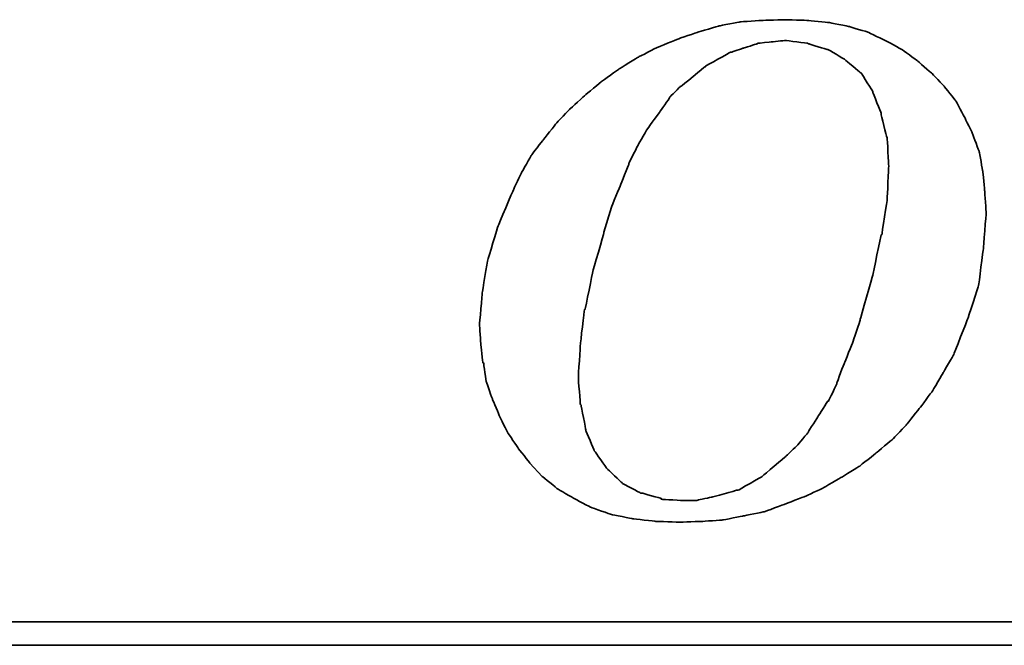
# Model space of a CAD drawing. Header units: millimetres. Extents: x -51 to 291, y -54 to 83.
# Tile 32 of 99: x 98.91 to 101.59, y 1.77 to 3.47. Entities that reach past the tile are written whole.
import ezdxf

# ---------------------------------------------------------------- set-up
doc = ezdxf.new("R2010")
doc.units = ezdxf.units.MM
doc.layers.add('DIM', color=4, linetype='Continuous')
doc.layers.add('layer 1', color=7, linetype='Continuous')

# ---------------------------------------------------------------- blocks, each defined once
blk = doc.blocks.new('TBI MOTION logo(完整正式版)')
at = {"layer": 'layer 1', "color": 22, "lineweight": 35}
for points, knots in [([(-11.34375, -6.98375), (-11.34375, -6.98375), (-10.91375, -7.43875), (-10.91375, -7.43875), (-10.91375, -7.43875), (-10.91375, -7.43875), (-10.38625, -7.87125), (-10.38625, -7.87125), (-10.38625, -7.87125), (-10.38625, -7.87125), (-9.81125, -8.20375), (-9.81125, -8.20375), (-9.81125, -8.20375), (-9.81125, -8.20375), (-9.21125, -8.51875), (-9.21125, -8.51875), (-9.21125, -8.51875), (-9.21125, -8.51875), (-8.51625, -8.75875), (-8.51625, -8.75875), (-8.51625, -8.75875), (-8.51625, -8.75875), (-7.77125, -8.90375), (-7.77125, -8.90375), (-7.77125, -8.90375), (-7.77125, -8.90375), (-6.97875, -8.99875), (-6.97875, -8.99875), (-6.97875, -8.99875), (-6.97875, -8.99875), (-6.14125, -9.02375), (-6.14125, -9.02375), (-6.14125, -9.02375), (-6.14125, -9.02375), (-5.37125, -8.99875), (-5.37125, -8.99875), (-5.37125, -8.99875), (-5.37125, -8.99875), (-4.65375, -8.94875), (-4.65375, -8.94875), (-4.65375, -8.94875), (-4.65375, -8.94875), (-3.93375, -8.80625), (-3.93375, -8.80625), (-3.93375, -8.80625), (-3.93375, -8.80625), (-3.21375, -8.66375), (-3.21375, -8.66375), (-3.21375, -8.66375), (-3.21375, -8.66375), (-2.49375, -8.39875), (-2.49375, -8.39875), (-2.49375, -8.39875), (-2.49375, -8.39875), (-1.79875, -8.13375), (-1.79875, -8.13375), (-1.79875, -8.13375), (-1.79875, -8.13375), (-1.17375, -7.84375), (-1.17375, -7.84375), (-1.17375, -7.84375), (-1.17375, -7.84375), (-0.52375, -7.46375), (-0.52375, -7.46375), (-0.52375, -7.46375), (-0.52375, -7.46375), (0.10124, -7.07875), (0.10124, -7.07875), (0.10124, -7.07875), (0.10124, -7.07875), (0.67625, -6.62375), (0.67625, -6.62375), (0.67625, -6.62375), (0.67625, -6.62375), (1.24874, -6.14375), (1.24874, -6.14375), (1.24874, -6.14375), (1.24874, -6.14375), (1.72874, -5.64125), (1.72874, -5.64125), (1.72874, -5.64125), (1.72874, -5.64125), (2.18624, -5.06375), (2.18624, -5.06375), (2.18624, -5.06375), (2.18624, -5.06375), (2.61625, -4.48874), (2.61625, -4.48874), (2.61625, -4.48874), (2.61625, -4.48874), (3.00125, -3.83874), (3.00125, -3.83874), (3.00125, -3.83874), (3.00125, -3.83874), (3.36124, -3.21374), (3.36124, -3.21374), (3.36124, -3.21374), (3.36124, -3.21374), (3.84374, -1.99125), (3.84374, -1.99125), (3.84374, -1.99125), (3.84374, -1.99125), (4.22625, -0.81875), (4.22625, -0.81875), (4.22625, -0.81875), (4.22625, -0.81875), (4.39125, 0.45624), (4.39125, 0.45624), (4.39125, 0.45624), (4.39125, 0.45624), (4.48874, 1.70124), (4.48874, 1.70124), (4.48874, 1.70124), (4.48874, 1.70124), (4.43874, 2.44625), (4.43874, 2.44625), (4.43874, 2.44625), (4.43874, 2.44625), (4.36874, 3.14125), (4.36874, 3.14125), (4.36874, 3.14125), (4.36874, 3.14125), (4.25125, 3.81125), (4.25125, 3.81125), (4.25125, 3.81125), (4.25125, 3.81125), (4.03124, 4.41125), (4.03124, 4.41125), (4.03124, 4.41125), (4.03124, 4.41125), (3.74374, 5.01125), (3.74374, 5.01125), (3.74374, 5.01125), (3.74374, 5.01125), (3.43124, 5.58875), (3.43124, 5.58875), (3.43124, 5.58875), (3.43124, 5.58875), (3.02625, 6.09125), (3.02625, 6.09125), (3.02625, 6.09125), (3.02625, 6.09125), (2.59374, 6.54875), (2.59374, 6.54875), (2.59374, 6.54875), (2.59374, 6.54875), (2.09124, 6.98125), (2.09124, 6.98125), (2.09124, 6.98125), (2.09124, 6.98125), (1.56124, 7.36625), (1.56124, 7.36625), (1.56124, 7.36625), (1.56124, 7.36625), (0.98624, 7.67625), (0.98624, 7.67625), (0.98624, 7.67625), (0.98624, 7.67625), (0.38624, 7.96375), (0.38624, 7.96375), (0.38624, 7.96375), (0.38624, 7.96375), (-0.25875, 8.15625), (-0.25875, 8.15625), (-0.25875, 8.15625), (-0.25875, 8.15625), (-0.98125, 8.30125), (-0.98125, 8.30125), (-0.98125, 8.30125), (-0.98125, 8.30125), (-1.70124, 8.37125), (-1.70124, 8.37125), (-1.70124, 8.37125), (-1.70124, 8.37125), (-2.49375, 8.39624), (-2.49375, 8.39624), (-2.49375, 8.39624), (-2.49375, 8.39624), (-3.28625, 8.37125), (-3.28625, 8.37125), (-3.28625, 8.37125), (-3.28625, 8.37125), (-4.05125, 8.32125), (-4.05125, 8.32125), (-4.05125, 8.32125), (-4.05125, 8.32125), (-4.77375, 8.18125), (-4.77375, 8.18125), (-4.77375, 8.18125), (-4.77375, 8.18125), (-5.51625, 7.96375), (-5.51625, 7.96375), (-5.51625, 7.96375), (-5.51625, 7.96375), (-6.21125, 7.72625), (-6.21125, 7.72625), (-6.21125, 7.72625), (-6.21125, 7.72625), (-6.92875, 7.43625), (-6.92875, 7.43625), (-6.92875, 7.43625), (-6.92875, 7.43625), (-7.57875, 7.10125), (-7.57875, 7.10125), (-7.57875, 7.10125), (-7.57875, 7.10125), (-8.24875, 6.69125), (-8.24875, 6.69125), (-8.24875, 6.69125), (-8.24875, 6.69125), (-8.84875, 6.26125), (-8.84875, 6.26125), (-8.84875, 6.26125), (-8.84875, 6.26125), (-9.42625, 5.78125), (-9.42625, 5.78125), (-9.42625, 5.78125), (-9.42625, 5.78125), (-9.95375, 5.30125), (-9.95375, 5.30125), (-9.95375, 5.30125), (-9.95375, 5.30125), (-10.43375, 4.79624), (-10.43375, 4.79624), (-10.43375, 4.79624), (-10.43375, 4.79624), (-10.88875, 4.22125), (-10.88875, 4.22125), (-10.88875, 4.22125), (-10.88875, 4.22125), (-11.29875, 3.69375), (-11.29875, 3.69375), (-11.29875, 3.69375), (-11.29875, 3.69375), (-11.63375, 3.09125), (-11.63375, 3.09125), (-11.63375, 3.09125), (-11.63375, 3.09125), (-11.91875, 2.49625), (-11.91875, 2.49625), (-11.91875, 2.49625), (-11.91875, 2.49625), (-12.44875, 1.24625), (-12.44875, 1.24625), (-12.44875, 1.24625), (-12.44875, 1.24625), (-12.80875, 0.06874), (-12.80875, 0.06874), (-12.80875, 0.06874), (-12.80875, 0.06874), (-12.99875, -1.07875), (-12.99875, -1.07875), (-12.99875, -1.07875), (-12.99875, -1.07875), (-13.09375, -2.18375), (-13.09375, -2.18375), (-13.09375, -2.18375), (-13.09375, -2.18375), (-13.04875, -2.85375), (-13.04875, -2.85375), (-13.04875, -2.85375), (-13.04875, -2.85375), (-12.97375, -3.50375), (-12.97375, -3.50375), (-12.97375, -3.50375), (-12.97375, -3.50375), (-12.95375, -3.50375), (-12.95375, -3.50375), (-12.95375, -3.50375), (-12.95375, -3.50375), (-12.85375, -4.17375), (-12.85375, -4.17375), (-12.85375, -4.17375), (-12.85375, -4.17375), (-12.63875, -4.77624), (-12.63875, -4.77624), (-12.63875, -4.77624), (-12.63875, -4.77624), (-12.39875, -5.35125), (-12.39875, -5.35125), (-12.39875, -5.35125), (-12.39875, -5.35125), (-12.11375, -5.92875), (-12.11375, -5.92875), (-12.11375, -5.92875), (-12.11375, -5.92875), (-11.75375, -6.45375), (-11.75375, -6.45375), (-11.75375, -6.45375), (-11.75375, -6.45375), (-11.34375, -6.98375), (-11.34375, -6.98375)], [0, 0, 0, 0, 0.01369863, 0.01369863, 0.01369863, 0.01369864, 0.02739726, 0.02739726, 0.02739726, 0.02739727, 0.04109589, 0.04109589, 0.04109589, 0.0410959, 0.05479452, 0.05479452, 0.05479452, 0.05479453, 0.06849315, 0.06849315, 0.06849315, 0.06849316, 0.08219178, 0.08219178, 0.08219178, 0.08219179, 0.09589041, 0.09589041, 0.09589041, 0.09589042, 0.10958904, 0.10958904, 0.10958904, 0.10958905, 0.12328767, 0.12328767, 0.12328767, 0.12328768, 0.1369863, 0.1369863, 0.1369863, 0.13698631, 0.15068493, 0.15068493, 0.15068493, 0.15068494, 0.16438356, 0.16438356, 0.16438356, 0.16438357, 0.17808219, 0.17808219, 0.17808219, 0.1780822, 0.19178082, 0.19178082, 0.19178082, 0.19178083, 0.20547945, 0.20547945, 0.20547945, 0.20547946, 0.21917808, 0.21917808, 0.21917808, 0.21917809, 0.23287671, 0.23287671, 0.23287671, 0.23287672, 0.24657534, 0.24657534, 0.24657534, 0.24657535, 0.26027397, 0.26027397, 0.26027397, 0.26027398, 0.2739726, 0.2739726, 0.2739726, 0.27397261, 0.28767123, 0.28767123, 0.28767123, 0.28767124, 0.30136986, 0.30136986, 0.30136986, 0.30136987, 0.31506849, 0.31506849, 0.31506849, 0.3150685, 0.32876712, 0.32876712, 0.32876712, 0.32876713, 0.34246575, 0.34246575, 0.34246575, 0.34246576, 0.35616438, 0.35616438, 0.35616438, 0.35616439, 0.36986301, 0.36986301, 0.36986301, 0.36986302, 0.38356164, 0.38356164, 0.38356164, 0.38356165, 0.39726027, 0.39726027, 0.39726027, 0.39726028, 0.4109589, 0.4109589, 0.4109589, 0.41095891, 0.42465753, 0.42465753, 0.42465753, 0.42465754, 0.43835616, 0.43835616, 0.43835616, 0.43835617, 0.45205479, 0.45205479, 0.45205479, 0.4520548, 0.46575342, 0.46575342, 0.46575342, 0.46575343, 0.47945205, 0.47945205, 0.47945205, 0.47945206, 0.49315068, 0.49315068, 0.49315068, 0.49315069, 0.50684932, 0.50684932, 0.50684932, 0.50684933, 0.52054795, 0.52054795, 0.52054795, 0.52054796, 0.53424658, 0.53424658, 0.53424658, 0.53424659, 0.54794521, 0.54794521, 0.54794521, 0.54794522, 0.56164384, 0.56164384, 0.56164384, 0.56164385, 0.57534247, 0.57534247, 0.57534247, 0.57534248, 0.5890411, 0.5890411, 0.5890411, 0.58904111, 0.60273973, 0.60273973, 0.60273973, 0.60273974, 0.61643836, 0.61643836, 0.61643836, 0.61643837, 0.63013699, 0.63013699, 0.63013699, 0.630137, 0.64383562, 0.64383562, 0.64383562, 0.64383563, 0.65753425, 0.65753425, 0.65753425, 0.65753426, 0.67123288, 0.67123288, 0.67123288, 0.67123289, 0.68493151, 0.68493151, 0.68493151, 0.68493152, 0.69863014, 0.69863014, 0.69863014, 0.69863015, 0.71232877, 0.71232877, 0.71232877, 0.71232878, 0.7260274, 0.7260274, 0.7260274, 0.72602741, 0.73972603, 0.73972603, 0.73972603, 0.73972604, 0.75342466, 0.75342466, 0.75342466, 0.75342467, 0.76712329, 0.76712329, 0.76712329, 0.7671233, 0.78082192, 0.78082192, 0.78082192, 0.78082193, 0.79452055, 0.79452055, 0.79452055, 0.79452056, 0.80821918, 0.80821918, 0.80821918, 0.80821919, 0.82191781, 0.82191781, 0.82191781, 0.82191782, 0.83561644, 0.83561644, 0.83561644, 0.83561645, 0.84931507, 0.84931507, 0.84931507, 0.84931508, 0.8630137, 0.8630137, 0.8630137, 0.86301371, 0.87671233, 0.87671233, 0.87671233, 0.87671234, 0.89041096, 0.89041096, 0.89041096, 0.89041097, 0.90410959, 0.90410959, 0.90410959, 0.9041096, 0.91780822, 0.91780822, 0.91780822, 0.91780823, 0.93150685, 0.93150685, 0.93150685, 0.93150686, 0.94520548, 0.94520548, 0.94520548, 0.94520549, 0.95890411, 0.95890411, 0.95890411, 0.95890412, 0.97260274, 0.97260274, 0.97260274, 0.97260275, 0.98630137, 0.98630137, 0.98630137, 0.98630138, 1, 1, 1, 1]), ([(-8.77875, 1.03124), (-8.77875, 1.03124), (-8.51625, 1.89625), (-8.51625, 1.89625), (-8.51625, 1.89625), (-8.51625, 1.89625), (-8.20375, 2.66375), (-8.20375, 2.66375), (-8.20375, 2.66375), (-8.20375, 2.66375), (-7.91625, 3.38125), (-7.91625, 3.38125), (-7.91625, 3.38125), (-7.91625, 3.38125), (-7.91625, 3.40624), (-7.91625, 3.40624), (-7.91625, 3.40624), (-7.91625, 3.40624), (-7.57875, 4.07624), (-7.57875, 4.07624), (-7.57875, 4.07624), (-7.57875, 4.07624), (-7.24375, 4.65125), (-7.24375, 4.65125), (-7.24375, 4.65125), (-7.24375, 4.65125), (-7.21875, 4.65125), (-7.21875, 4.65125), (-7.21875, 4.65125), (-7.21875, 4.65125), (-7.21875, 4.67624), (-7.21875, 4.67624), (-7.21875, 4.67624), (-7.21875, 4.67624), (-6.83625, 5.20375), (-6.83625, 5.20375), (-6.83625, 5.20375), (-6.83625, 5.20375), (-6.49875, 5.68625), (-6.49875, 5.68625), (-6.49875, 5.68625), (-6.49875, 5.68625), (-6.49875, 5.70625), (-6.49875, 5.70625), (-6.49875, 5.70625), (-6.49875, 5.70625), (-6.11625, 6.09125), (-6.11625, 6.09125), (-6.11625, 6.09125), (-6.11625, 6.09125), (-6.09125, 6.09125), (-6.09125, 6.09125), (-6.09125, 6.09125), (-6.09125, 6.09125), (-5.27375, 6.76625), (-5.27375, 6.76625), (-5.27375, 6.76625), (-5.27375, 6.76625), (-5.24875, 6.76625), (-5.24875, 6.76625), (-5.24875, 6.76625), (-5.24875, 6.76625), (-5.24875, 6.78625), (-5.24875, 6.78625), (-5.24875, 6.78625), (-5.24875, 6.78625), (-4.38875, 7.26624), (-4.38875, 7.26624), (-4.38875, 7.26624), (-4.38875, 7.26624), (-4.36125, 7.26624), (-4.36125, 7.26624), (-4.36125, 7.26624), (-4.36125, 7.26624), (-3.93375, 7.41125), (-3.93375, 7.41125), (-3.93375, 7.41125), (-3.93375, 7.41125), (-3.47375, 7.55625), (-3.47375, 7.55625), (-3.47375, 7.55625), (-3.47375, 7.55625), (-3.45375, 7.55625), (-3.45375, 7.55625), (-3.45375, 7.55625), (-3.45375, 7.55625), (-3.42875, 7.58124), (-3.42875, 7.58124), (-3.42875, 7.58124), (-3.42875, 7.58124), (-2.97375, 7.62625), (-2.97375, 7.62625), (-2.97375, 7.62625), (-2.97375, 7.62625), (-2.49375, 7.67625), (-2.49375, 7.67625), (-2.49375, 7.67625), (-2.49375, 7.67625), (-2.46875, 7.67625), (-2.46875, 7.67625), (-2.46875, 7.67625), (-2.46875, 7.67625), (-1.70124, 7.58124), (-1.70124, 7.58124), (-1.70124, 7.58124), (-1.70124, 7.58124), (-1.67875, 7.55625), (-1.67875, 7.55625), (-1.67875, 7.55625), (-1.67875, 7.55625), (-1.65375, 7.55625), (-1.65375, 7.55625), (-1.65375, 7.55625), (-1.65375, 7.55625), (-1.03125, 7.36625), (-1.03125, 7.36625), (-1.03125, 7.36625), (-1.03125, 7.36625), (-1.00625, 7.36625), (-1.00625, 7.36625), (-1.00625, 7.36625), (-1.00625, 7.36625), (-0.43124, 7.02624), (-0.43124, 7.02624), (-0.43124, 7.02624), (-0.43124, 7.02624), (-0.40625, 7.00624), (-0.40625, 7.00624), (-0.40625, 7.00624), (-0.40625, 7.00624), (0.12124, 6.57124), (0.12124, 6.57124), (0.12124, 6.57124), (0.12124, 6.57124), (0.14624, 6.54875), (0.14624, 6.54875), (0.14624, 6.54875), (0.14624, 6.54875), (0.17124, 6.52375), (0.17124, 6.52375), (0.17124, 6.52375), (0.17124, 6.52375), (0.55625, 5.89875), (0.55625, 5.89875), (0.55625, 5.89875), (0.55625, 5.89875), (0.55625, 5.87625), (0.55625, 5.87625), (0.55625, 5.87625), (0.55625, 5.87625), (0.84124, 5.15625), (0.84124, 5.15625), (0.84124, 5.15625), (0.84124, 5.15625), (0.84124, 5.13125), (0.84124, 5.13125), (0.84124, 5.13125), (0.84124, 5.13125), (1.03624, 4.31875), (1.03624, 4.31875), (1.03624, 4.31875), (1.03624, 4.31875), (1.05624, 4.31875), (1.05624, 4.31875), (1.05624, 4.31875), (1.05624, 4.31875), (1.05624, 4.29125), (1.05624, 4.29125), (1.05624, 4.29125), (1.05624, 4.29125), (1.10625, 3.33125), (1.10625, 3.33125), (1.10625, 3.33125), (1.10625, 3.33125), (1.10625, 3.30875), (1.10625, 3.30875), (1.10625, 3.30875), (1.10625, 3.30875), (1.05624, 2.20624), (1.05624, 2.20624), (1.05624, 2.20624), (1.05624, 2.20624), (1.05624, 2.18124), (1.05624, 2.18124), (1.05624, 2.18124), (1.05624, 2.18124), (0.86624, 0.93624), (0.86624, 0.93624), (0.86624, 0.93624), (0.86624, 0.93624), (0.84124, 0.93624), (0.84124, 0.93624), (0.84124, 0.93624), (0.84124, 0.93624), (0.55625, -0.45874), (0.55625, -0.45874), (0.55625, -0.45874), (0.55625, -0.45874), (0.12124, -1.99125), (0.12124, -1.99125), (0.12124, -1.99125), (0.12124, -1.99125), (0.12124, -2.01874), (0.12124, -2.01874), (0.12124, -2.01874), (0.12124, -2.01874), (-0.13874, -2.78375), (-0.13874, -2.78375), (-0.13874, -2.78375), (-0.13874, -2.78375), (-0.43124, -3.50375), (-0.43124, -3.50375), (-0.43124, -3.50375), (-0.43124, -3.50375), (-0.69375, -4.19875), (-0.69375, -4.19875), (-0.69375, -4.19875), (-0.69375, -4.19875), (-0.69375, -4.22375), (-0.69375, -4.22375), (-0.69375, -4.22375), (-0.69375, -4.22375), (-0.98125, -4.82374), (-0.98125, -4.82374), (-0.98125, -4.82374), (-0.98125, -4.82374), (-1.00625, -4.82374), (-1.00625, -4.82374), (-1.00625, -4.82374), (-1.00625, -4.82374), (-1.33875, -5.35125), (-1.33875, -5.35125), (-1.33875, -5.35125), (-1.33875, -5.35125), (-1.67875, -5.87875), (-1.67875, -5.87875), (-1.67875, -5.87875), (-1.67875, -5.87875), (-1.67875, -5.90375), (-1.67875, -5.90375), (-1.67875, -5.90375), (-1.67875, -5.90375), (-2.05875, -6.35875), (-2.05875, -6.35875), (-2.05875, -6.35875), (-2.05875, -6.35875), (-2.08375, -6.38375), (-2.08375, -6.38375), (-2.08375, -6.38375), (-2.08375, -6.38375), (-2.46875, -6.74375), (-2.46875, -6.74375), (-2.46875, -6.74375), (-2.46875, -6.74375), (-3.25875, -7.41625), (-3.25875, -7.41625), (-3.25875, -7.41625), (-3.25875, -7.41625), (-3.28625, -7.43875), (-3.28625, -7.43875), (-3.28625, -7.43875), (-3.28625, -7.43875), (-4.12375, -7.91875), (-4.12375, -7.91875), (-4.12375, -7.91875), (-4.12375, -7.91875), (-4.14875, -7.91875), (-4.14875, -7.91875), (-4.14875, -7.91875), (-4.14875, -7.91875), (-4.17125, -7.91875), (-4.17125, -7.91875), (-4.17125, -7.91875), (-4.17125, -7.91875), (-5.03375, -8.15875), (-5.03375, -8.15875), (-5.03375, -8.15875), (-5.03375, -8.15875), (-5.51625, -8.25625), (-5.51625, -8.25625), (-5.51625, -8.25625), (-5.51625, -8.25625), (-5.54125, -8.27875), (-5.54125, -8.27875), (-5.54125, -8.27875), (-5.54125, -8.27875), (-5.56375, -8.27875), (-5.56375, -8.27875), (-5.56375, -8.27875), (-5.56375, -8.27875), (-5.99625, -8.27875), (-5.99625, -8.27875), (-5.99625, -8.27875), (-5.99625, -8.27875), (-6.76375, -8.23125), (-6.76375, -8.23125), (-6.76375, -8.23125), (-6.76375, -8.23125), (-6.78875, -8.23125), (-6.78875, -8.23125), (-6.78875, -8.23125), (-6.78875, -8.23125), (-6.78875, -8.20375), (-6.78875, -8.20375), (-6.78875, -8.20375), (-6.78875, -8.20375), (-7.45875, -8.01375), (-7.45875, -8.01375), (-7.45875, -8.01375), (-7.45875, -8.01375), (-7.48375, -8.01375), (-7.48375, -8.01375), (-7.48375, -8.01375), (-7.48375, -8.01375), (-7.50875, -8.01375), (-7.50875, -8.01375), (-7.50875, -8.01375), (-7.50875, -8.01375), (-8.13125, -7.67875), (-8.13125, -7.67875), (-8.13125, -7.67875), (-8.13125, -7.67875), (-8.15625, -7.65375), (-8.15625, -7.65375), (-8.15625, -7.65375), (-8.15625, -7.65375), (-8.65875, -7.17375), (-8.65875, -7.17375), (-8.65875, -7.17375), (-8.65875, -7.17375), (-8.68375, -7.14875), (-8.68375, -7.14875), (-8.68375, -7.14875), (-8.68375, -7.14875), (-9.08875, -6.57375), (-9.08875, -6.57375), (-9.08875, -6.57375), (-9.08875, -6.57375), (-9.11375, -6.54875), (-9.11375, -6.54875), (-9.11375, -6.54875), (-9.11375, -6.54875), (-9.11375, -6.52875), (-9.11375, -6.52875), (-9.11375, -6.52875), (-9.11375, -6.52875), (-9.40375, -5.85375), (-9.40375, -5.85375), (-9.40375, -5.85375), (-9.40375, -5.85375), (-9.40375, -5.82875), (-9.40375, -5.82875), (-9.40375, -5.82875), (-9.40375, -5.82875), (-9.56875, -4.96875), (-9.56875, -4.96875), (-9.56875, -4.96875), (-9.56875, -4.96875), (-9.59375, -4.94375), (-9.59375, -4.94375), (-9.59375, -4.94375), (-9.59375, -4.94375), (-9.66375, -4.03375), (-9.66375, -4.03375), (-9.66375, -4.03375), (-9.66375, -4.03375), (-9.66375, -4.00875), (-9.66375, -4.00875), (-9.66375, -4.00875), (-9.66375, -4.00875), (-9.59375, -2.85375), (-9.59375, -2.85375), (-9.59375, -2.85375), (-9.59375, -2.85375), (-9.45125, -1.65875), (-9.45125, -1.65875), (-9.45125, -1.65875), (-9.45125, -1.65875), (-9.42625, -1.63375), (-9.42625, -1.63375), (-9.42625, -1.63375), (-9.42625, -1.63375), (-9.16125, -0.33875), (-9.16125, -0.33875), (-9.16125, -0.33875), (-9.16125, -0.33875), (-8.77875, 1.00624), (-8.77875, 1.00624), (-8.77875, 1.00624), (-8.77875, 1.00624), (-8.77875, 1.03124), (-8.77875, 1.03124)], [0, 0, 0, 0, 0.01020408, 0.01020408, 0.01020408, 0.01020409, 0.02040816, 0.02040816, 0.02040816, 0.02040817, 0.03061224, 0.03061224, 0.03061224, 0.03061225, 0.04081633, 0.04081633, 0.04081633, 0.04081634, 0.05102041, 0.05102041, 0.05102041, 0.05102042, 0.06122449, 0.06122449, 0.06122449, 0.0612245, 0.07142857, 0.07142857, 0.07142857, 0.07142858, 0.08163265, 0.08163265, 0.08163265, 0.08163266, 0.09183673, 0.09183673, 0.09183673, 0.09183674, 0.10204082, 0.10204082, 0.10204082, 0.10204083, 0.1122449, 0.1122449, 0.1122449, 0.11224491, 0.12244898, 0.12244898, 0.12244898, 0.12244899, 0.13265306, 0.13265306, 0.13265306, 0.13265307, 0.14285714, 0.14285714, 0.14285714, 0.14285715, 0.15306122, 0.15306122, 0.15306122, 0.15306123, 0.16326531, 0.16326531, 0.16326531, 0.16326532, 0.17346939, 0.17346939, 0.17346939, 0.1734694, 0.18367347, 0.18367347, 0.18367347, 0.18367348, 0.19387755, 0.19387755, 0.19387755, 0.19387756, 0.20408163, 0.20408163, 0.20408163, 0.20408164, 0.21428571, 0.21428571, 0.21428571, 0.21428572, 0.2244898, 0.2244898, 0.2244898, 0.22448981, 0.23469388, 0.23469388, 0.23469388, 0.23469389, 0.24489796, 0.24489796, 0.24489796, 0.24489797, 0.25510204, 0.25510204, 0.25510204, 0.25510205, 0.26530612, 0.26530612, 0.26530612, 0.26530613, 0.2755102, 0.2755102, 0.2755102, 0.27551021, 0.28571429, 0.28571429, 0.28571429, 0.2857143, 0.29591837, 0.29591837, 0.29591837, 0.29591838, 0.30612245, 0.30612245, 0.30612245, 0.30612246, 0.31632653, 0.31632653, 0.31632653, 0.31632654, 0.32653061, 0.32653061, 0.32653061, 0.32653062, 0.33673469, 0.33673469, 0.33673469, 0.3367347, 0.34693878, 0.34693878, 0.34693878, 0.34693879, 0.35714286, 0.35714286, 0.35714286, 0.35714287, 0.36734694, 0.36734694, 0.36734694, 0.36734695, 0.37755102, 0.37755102, 0.37755102, 0.37755103, 0.3877551, 0.3877551, 0.3877551, 0.38775511, 0.39795918, 0.39795918, 0.39795918, 0.39795919, 0.40816327, 0.40816327, 0.40816327, 0.40816328, 0.41836735, 0.41836735, 0.41836735, 0.41836736, 0.42857143, 0.42857143, 0.42857143, 0.42857144, 0.43877551, 0.43877551, 0.43877551, 0.43877552, 0.44897959, 0.44897959, 0.44897959, 0.4489796, 0.45918367, 0.45918367, 0.45918367, 0.45918368, 0.46938776, 0.46938776, 0.46938776, 0.46938777, 0.47959184, 0.47959184, 0.47959184, 0.47959185, 0.48979592, 0.48979592, 0.48979592, 0.48979593, 0.5, 0.5, 0.5, 0.50000001, 0.51020408, 0.51020408, 0.51020408, 0.51020409, 0.52040816, 0.52040816, 0.52040816, 0.52040817, 0.53061224, 0.53061224, 0.53061224, 0.53061225, 0.54081633, 0.54081633, 0.54081633, 0.54081634, 0.55102041, 0.55102041, 0.55102041, 0.55102042, 0.56122449, 0.56122449, 0.56122449, 0.5612245, 0.57142857, 0.57142857, 0.57142857, 0.57142858, 0.58163265, 0.58163265, 0.58163265, 0.58163266, 0.59183673, 0.59183673, 0.59183673, 0.59183674, 0.60204082, 0.60204082, 0.60204082, 0.60204083, 0.6122449, 0.6122449, 0.6122449, 0.61224491, 0.62244898, 0.62244898, 0.62244898, 0.62244899, 0.63265306, 0.63265306, 0.63265306, 0.63265307, 0.64285714, 0.64285714, 0.64285714, 0.64285715, 0.65306122, 0.65306122, 0.65306122, 0.65306123, 0.66326531, 0.66326531, 0.66326531, 0.66326532, 0.67346939, 0.67346939, 0.67346939, 0.6734694, 0.68367347, 0.68367347, 0.68367347, 0.68367348, 0.69387755, 0.69387755, 0.69387755, 0.69387756, 0.70408163, 0.70408163, 0.70408163, 0.70408164, 0.71428571, 0.71428571, 0.71428571, 0.71428572, 0.7244898, 0.7244898, 0.7244898, 0.72448981, 0.73469388, 0.73469388, 0.73469388, 0.73469389, 0.74489796, 0.74489796, 0.74489796, 0.74489797, 0.75510204, 0.75510204, 0.75510204, 0.75510205, 0.76530612, 0.76530612, 0.76530612, 0.76530613, 0.7755102, 0.7755102, 0.7755102, 0.77551021, 0.78571429, 0.78571429, 0.78571429, 0.7857143, 0.79591837, 0.79591837, 0.79591837, 0.79591838, 0.80612245, 0.80612245, 0.80612245, 0.80612246, 0.81632653, 0.81632653, 0.81632653, 0.81632654, 0.82653061, 0.82653061, 0.82653061, 0.82653062, 0.83673469, 0.83673469, 0.83673469, 0.8367347, 0.84693878, 0.84693878, 0.84693878, 0.84693879, 0.85714286, 0.85714286, 0.85714286, 0.85714287, 0.86734694, 0.86734694, 0.86734694, 0.86734695, 0.87755102, 0.87755102, 0.87755102, 0.87755103, 0.8877551, 0.8877551, 0.8877551, 0.88775511, 0.89795918, 0.89795918, 0.89795918, 0.89795919, 0.90816327, 0.90816327, 0.90816327, 0.90816328, 0.91836735, 0.91836735, 0.91836735, 0.91836736, 0.92857143, 0.92857143, 0.92857143, 0.92857144, 0.93877551, 0.93877551, 0.93877551, 0.93877552, 0.94897959, 0.94897959, 0.94897959, 0.9489796, 0.95918367, 0.95918367, 0.95918367, 0.95918368, 0.96938776, 0.96938776, 0.96938776, 0.96938777, 0.97959184, 0.97959184, 0.97959184, 0.97959185, 0.98979592, 0.98979592, 0.98979592, 0.98979593, 1, 1, 1, 1]), ([(75.90875, -9.47875), (75.90875, -9.47875), (75.90875, -12.28625), (75.90875, -12.28625), (75.90875, -12.28625), (75.90875, -12.28625), (75.90875, -12.47875), (75.90875, -12.47875), (75.90875, -12.47875), (75.90875, -12.47875), (75.71625, -12.47875), (75.71625, -12.47875), (75.71625, -12.47875), (75.71625, -12.47875), (-88.32875, -12.47875), (-88.32875, -12.47875), (-88.32875, -12.47875), (-88.32875, -12.47875), (-88.32875, -13.29375), (-88.32875, -13.29375), (-88.32875, -13.29375), (-88.32875, -13.29375), (82.89125, -13.29375), (82.89125, -13.29375), (82.89125, -13.29375), (82.89125, -13.29375), (75.90875, -9.47875), (75.90875, -9.47875)], [0, 0, 0, 0, 0.14285714, 0.14285714, 0.14285714, 0.14285715, 0.28571429, 0.28571429, 0.28571429, 0.2857143, 0.42857143, 0.42857143, 0.42857143, 0.42857144, 0.57142857, 0.57142857, 0.57142857, 0.57142858, 0.71428571, 0.71428571, 0.71428571, 0.71428572, 0.85714286, 0.85714286, 0.85714286, 0.85714287, 1, 1, 1, 1])]:
    blk.add_open_spline(points, degree=3, knots=knots, dxfattribs=at)

msp = doc.modelspace()

# ---------------------------------------------------------------- block references
at = {"layer": 'DIM', "color": 7, "xscale": 0.0784079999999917, "yscale": 0.0784079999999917, "zscale": 0.0784079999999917}
msp.add_blockref('TBI MOTION logo(完整正式版)', (101.1927, 2.8126), dxfattribs=at)

doc.saveas('drawing.dxf')
